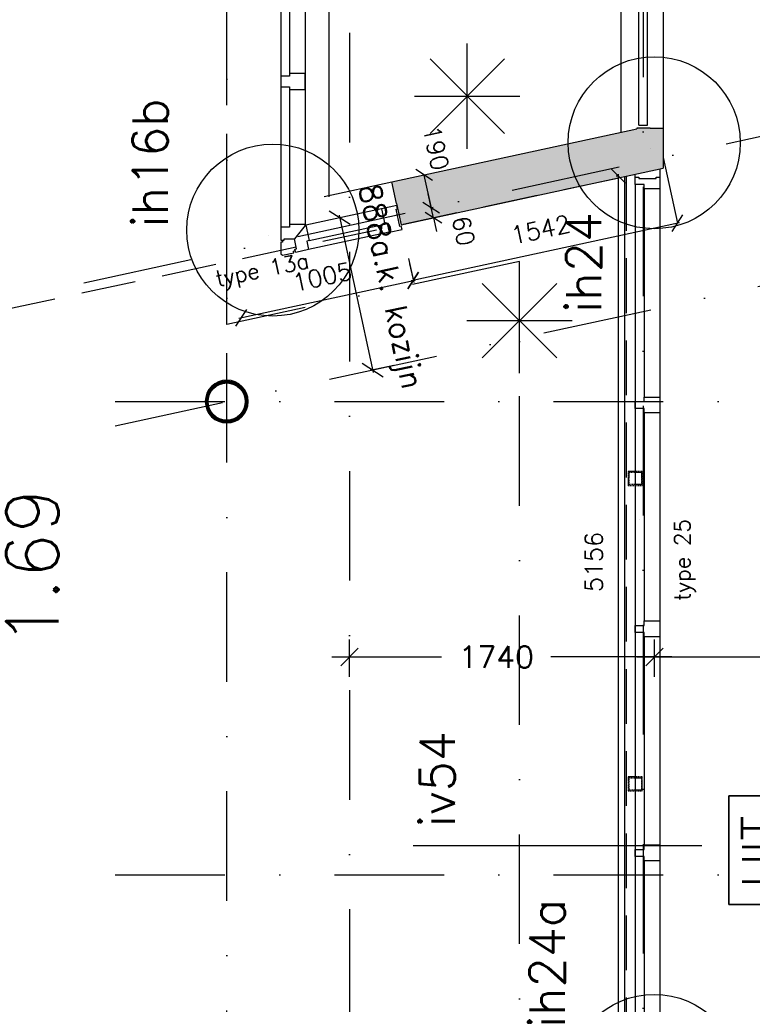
# Model space of a CAD drawing. Extents: x -171140 to 151546, y -8083 to 162438.
# Tile 63 of 96: x 35146 to 39325, y 60708 to 66326. Entities that reach past the tile are written whole.
import ezdxf
from ezdxf.enums import TextEntityAlignment as Align

# ---------------------------------------------------------------- set-up
doc = ezdxf.new("R2010")
doc.units = 0
doc.header["$LTSCALE"] = 50
doc.header["$MEASUREMENT"] = 0
doc.header["$PDMODE"] = 3
doc.header["$PDSIZE"] = 0.001
for name, pattern in [('DASHDOT', [25, 12.5, -6.25, 0, -6.25]), ('HIDDEN', [9.375, 6.25, -3.125]), ('HIDDEN2', [0.1875, 0.125, -0.0625]), ('STRAM_0WT$0$DASHDOT', [25, 12.5, -6.25, 0, -6.25]), ('STRAM_0WT$0$DD1', [2.66667, 1.66667, -0.5, 0, -0.5])]:
    doc.linetypes.add(name, pattern=pattern)
doc.layers.get('0').update_dxf_attribs({"linetype": 'CONTINUOUS'})
doc.layers.get('DEFPOINTS').update_dxf_attribs({"linetype": 'CONTINUOUS'})
for name, color, linetype in [('00', 7, 'CONTINUOUS'), ('_BRANDCOMPART', 6, 'DASHDOT'), ('_DETAILNUMMERS', 4, 'CONTINUOUS'), ('_DETAILNUMMERSTEKST', 4, 'CONTINUOUS'), ('A--A21--_F12--', 7, 'CONTINUOUS'), ('A--A21--_F123-', 9, 'CONTINUOUS'), ('A--A22--_F12--', 7, 'CONTINUOUS'), ('A--A22--_F123-', 9, 'CONTINUOUS'), ('A--A28--_F-2--', 7, 'CONTINUOUS'), ('A--L21--', 3, 'CONTINUOUS'), ('A--L21--_F12--', 7, 'CONTINUOUS'), ('A--L22--', 7, 'CONTINUOUS'), ('A--L22--_F12--', 7, 'CONTINUOUS'), ('A--L22A1_BINNENWAND', 1, 'CONTINUOUS'), ('A--L22A2_BINNENWAND', 2, 'CONTINUOUS'), ('A--L24AC1_TRAPPEN', 1, 'HIDDEN2'), ('A--L28--', 7, 'CONTINUOUS'), ('A--L28--_F-2--', 7, 'CONTINUOUS'), ('A--L32--_F-23-', 2, 'CONTINUOUS'), ('A--L32--_F123-', 1, 'CONTINUOUS'), ('A--L35A1_PLAFONDS', 1, 'HIDDEN'), ('A--L63--', 7, 'CONTINUOUS'), ('A--L63--_F123-', 7, 'CONTINUOUS'), ('A--L90--', 7, 'CONTINUOUS'), ('A--M$1A-_F123-', 1, 'CONTINUOUS'), ('A--T$1A-_F123-_R', 4, 'CONTINUOUS'), ('A--T63--_F123-', 1, 'CONTINUOUS'), ('STRAM_0WT$0$A--L$7A-_STRAM', 1, 'STRAM_0WT$0$DASHDOT'), ('STRAM_0WT$0$A--L$7AC3-_STR', 3, 'STRAM_0WT$0$DASHDOT'), ('STRAM_0WT$0$A--M$1A-_F123-', 1, 'CONTINUOUS'), ('STRAM_0WT$0$STRAMIEN', 1, 'STRAM_0WT$0$DD1'), ('TEKSTKOZIJNMERK', 2, 'CONTINUOUS'), ('X--LR---_CP', 7, 'CONTINUOUS')]:
    doc.layers.add(name, color=color, linetype=linetype)
doc.styles.add('ALFA-0_25', font='ROMANS')
doc.styles.add('B-01', font='SIMPLEX.SHX', dxfattribs={"width": 0.8, "height": 4.5})
doc.styles.add('HIEMSTRA', font='romans.shx')
doc.styles.add('STRAM_0WT$0$HIEMSTRA', font='romans.shx')
doc.dimstyles.new('BEILEN', dxfattribs={"dimscale": 40, "dimtxt": 2.5, "dimasz": 2, "dimexe": 0.3, "dimexo": 0.3, "dimgap": 2, "dimtad": 1, "dimdec": 0, "dimzin": 0, "dimtxsty": 'HIEMSTRA', "dimblk1": 'OBLIQUE', "dimblk2": 'OBLIQUE', "dimsah": 1, "dimcen": -0.09, "dimdle": 0.3, "dimse1": 1, "dimclrd": 2, "dimclre": 2, "dimclrt": 3, "dimazin": 3, "dimtfac": 1, "dimtdec": 4, "dimtofl": 0, "dimtmove": 0, "dimatfit": 3, "dimtvp": 625, "dimtolj": 1, "dimtzin": 0})
doc.dimstyles.new('BEILEN$0', dxfattribs={"dimscale": 50, "dimtxt": 2.5, "dimasz": 2, "dimexe": 2, "dimexo": 0, "dimgap": 2, "dimtad": 1, "dimdec": 0, "dimzin": 0, "dimtxsty": 'ALFA-0_25', "dimblk1": 'OBLIQUE', "dimblk2": 'OBLIQUE', "dimsah": 1, "dimcen": -3, "dimdle": 2, "dimclrd": 1, "dimclre": 1, "dimclrt": 2, "dimazin": 3, "dimtfac": 0.666667, "dimtofl": 0, "dimtmove": 0, "dimatfit": 3, "dimtvp": 0.833333, "dimtolj": 1, "dimtzin": 0})
doc.dimstyles.get("Standard").update_dxf_attribs({"dimscale": 40, "dimtxt": 2.5, "dimasz": 2, "dimexe": 0.3, "dimexo": 0.3, "dimgap": 2, "dimtad": 0, "dimdec": 0, "dimzin": 0, "dimtxsty": 'HIEMSTRA', "dimblk1": 'OBLIQUE', "dimblk2": 'OBLIQUE', "dimsah": 1, "dimcen": -0.09, "dimdle": 0.3, "dimse1": 1, "dimclrd": 2, "dimclre": 2, "dimclrt": 3, "dimazin": 3, "dimtfac": 1, "dimtdec": 4, "dimtix": 1, "dimtmove": 0, "dimatfit": 3, "dimtvp": 625, "dimtolj": 1, "dimtzin": 0})
doc.dimstyles.new('STANDARD$0', dxfattribs={"dimscale": 50, "dimtxt": 2.5, "dimasz": 2, "dimexe": 2, "dimexo": 0, "dimgap": 2, "dimtad": 1, "dimdec": 0, "dimzin": 0, "dimtxsty": 'ALFA-0_25', "dimblk1": 'OBLIQUE', "dimblk2": 'OBLIQUE', "dimsah": 1, "dimcen": -3, "dimdle": 2, "dimclrd": 1, "dimclre": 1, "dimclrt": 2, "dimazin": 3, "dimtfac": 0.666667, "dimtofl": 0, "dimtmove": 0, "dimatfit": 3, "dimtvp": 0.833333, "dimtolj": 1, "dimtzin": 0})
doc.dimstyles.new('STRAM_0WT$0$STANDARD', dxfattribs={"dimscale": 70, "dimtxt": 2.5, "dimasz": 2, "dimexe": 0.3, "dimexo": 0.3, "dimgap": 2, "dimtad": 1, "dimdec": 0, "dimzin": 0, "dimtxsty": 'STRAM_0WT$0$HIEMSTRA', "dimblk1": 'STRAM_0WT$0$_OBLIQUE', "dimblk2": 'STRAM_0WT$0$_OBLIQUE', "dimsah": 1, "dimcen": -0.09, "dimdle": 0.3, "dimclrd": 1, "dimclre": 1, "dimclrt": 4, "dimazin": 3, "dimtfac": 1, "dimtdec": 4, "dimtix": 1, "dimtofl": 0, "dimtmove": 0, "dimatfit": 3, "dimtvp": 625, "dimtolj": 1, "dimtzin": 0})

# ---------------------------------------------------------------- blocks, each defined once
blk = doc.blocks.new('Q060089-')
at = {"layer": 'A--L63--_F123-', "color": 1, "linetype": 'CONTINUOUS'}
blk.add_lwpolyline([(0, 0), (0, 300), (620, 300), (620, 0)], close=True, dxfattribs=at)
at = {"layer": 'X--LR---_CP'}
blk.add_point((620, 0), dxfattribs=at)
blk.add_point((620, 0), dxfattribs=at)
blk.add_point((620, 0), dxfattribs=at)
at = {"layer": 'A--T63--_F123-', "style": 'ALFA-0_25', "width": 1.279785}
blk.add_text('UIT', height=150, dxfattribs=at).set_placement((96.2, 73.1), (507.6, 73.1), align=Align.FIT)
at = {"layer": 'A--L63--_F123-', "linetype": 'CONTINUOUS'}
mesh = blk.add_polyface(dxfattribs=at)
corners = [(0, 0), (0, 300), (620, 300), (620, 0)]
mesh.append_faces([[corners[k] for k in face] for face in [(0, 1, 1, 1), (1, 2, 2, 2), (2, 3, 3, 3), (3, 0, 0, 0)]])
mesh.append_faces([[corners[k] for k in face] for face in [(0, 3, 2, 1)]], dxfattribs={"vtx0": -1, "vtx1": -1, "vtx2": -1, "vtx3": -1})
blk = doc.blocks.new('Q020873-')
at = {"layer": 'A--A28--_F-2--', "color": 3, "linetype": 'CONTINUOUS'}
for points in [[(-75.1, 75.1), (-86.4, 86.4), (-40.7, 98.2), (-46.8, 112.9)], [(-40.7, 98.2), (-46.8, 112.9), (0, 106.2), (0, 122.2)], [(0, 106.2), (0, 122.2), (40.7, 98.2), (46.8, 112.9)], [(40.7, 98.2), (46.8, 112.9), (75.1, 75.1), (86.4, 86.4)], [(-98.2, 40.7), (-112.9, 46.8), (-75.1, 75.1), (-86.4, 86.4)], [(75.1, 75.1), (86.4, 86.4), (98.2, 40.7), (112.9, 46.8)], [(-106.2, 0), (-122.2, 0), (-98.2, 40.7), (-112.9, 46.8)], [(-98.2, -40.7), (-112.9, -46.8), (-106.2, 0), (-122.2, 0)], [(98.2, 40.7), (112.9, 46.8), (106.2, 0), (122.2, 0)], [(106.2, 0), (122.2, 0), (98.2, -40.7), (112.9, -46.8)], [(-75.1, -75.1), (-86.4, -86.4), (-98.2, -40.7), (-112.9, -46.8)], [(98.2, -40.7), (112.9, -46.8), (75.1, -75.1), (86.4, -86.4)], [(-40.7, -98.2), (-46.8, -112.9), (-75.1, -75.1), (-86.4, -86.4)], [(0, -106.2), (0, -122.2), (-40.7, -98.2), (-46.8, -112.9)], [(40.7, -98.2), (46.8, -112.9), (0, -106.2), (0, -122.2)], [(75.1, -75.1), (86.4, -86.4), (40.7, -98.2), (46.8, -112.9)]]:
    blk.add_solid(points, dxfattribs=at)
at = {"layer": 'A--L28--_F-2--', "color": 3, "linetype": 'CONTINUOUS'}
blk.add_lwpolyline([(0, 122.2, 1), (0, -122.2, 1), (0, 122.2), (0, 106.2, -1), (0, -106.2, -1), (0, 106.2)], format="xyb", close=True, dxfattribs=at)
at = {"layer": 'X--LR---_CP', "color": 4, "linetype": 'CONTINUOUS'}
blk.add_point((0, 0), dxfattribs=at)
blk = doc.blocks.new('*U1092')
at = {"layer": 'A--A21--_F123-', "linetype": 'CONTINUOUS'}
blk.add_hatch(color=256, dxfattribs=at).paths.add_polyline_path([(0, 0), (-26.5, 122.2), (1371.3, 424.8), (1446.3, 313.1), (1521.3, 201.5), (26.5, -122.2)])
at = {"layer": 'A--A21--_F12--', "color": 8}
for points in [[(0, 0), (-26.5, 122.2), (1446.3, 313.1), (1371.3, 424.8)], [(1446.3, 313.1), (1521.3, 201.5), (0, 0), (26.5, -122.2)]]:
    blk.add_solid(points, dxfattribs=at)
at = {"layer": 'A--L21--_F12--', "color": 3, "linetype": 'CONTINUOUS'}
for points in [[(0, 0), (-26.5, 122.2), (1371.3, 424.8), (1371.3, 424.8)], [(0, 0), (26.5, -122.2), (1521.3, 201.5), (1521.3, 201.5)]]:
    blk.add_lwpolyline(points, dxfattribs=at)
blk = doc.blocks.new('STRAM_0WT$0$_OBLIQUE')
at = {"color": 0, "linetype": 'BYBLOCK'}
blk.add_line((-0.5, -0.5), (0.5, 0.5), dxfattribs=at)
blk = doc.blocks.new('*D1458')
at = {"layer": 'DEFPOINTS', "color": 0}
for p in [(-24633.3, 35073.5), (-36077.4, 32359.8), (-39925.3, 31900), (-20830.4, 31900), (-39925.3, 31762.4)]:
    blk.add_point(p, dxfattribs=at)
at = {"layer": 'STRAM_0WT$0$A--M$1A-_F123-', "color": 1}
blk.add_arc((-39289.9, 31900), 3245.2, 0, 12.2171, dxfattribs=at)
at = {"layer": 'STRAM_0WT$0$A--M$1A-_F123-', "color": 1, "xscale": 140, "yscale": 140, "zscale": 140}
for p, rotation in [((-36118.2, 32586.7), 102.2170765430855), ((-36044.7, 31900), 270)]:
    blk.add_blockref('STRAM_0WT$0$_OBLIQUE', p, dxfattribs=dict(at, rotation=rotation))
at = {"layer": 'STRAM_0WT$0$A--M$1A-_F123-', "color": 4, "insert": (-35836.9, 31727.7), "char_height": 175, "attachment_point": 5, "rotation": 87.1431, "style": 'STRAM_0WT$0$HIEMSTRA'}
blk.add_mtext('\\A1;12.22°', dxfattribs=at)
blk = doc.blocks.new('_OBLIQUE')
at = {"color": 0, "linetype": 'BYBLOCK'}
blk.add_line((-0.5, -0.5), (0.5, 0.5), dxfattribs=at)
blk = doc.blocks.new('*D176')
at = {"color": 2, "linetype": 'BYBLOCK'}
for p, q in [((37493.6, 65253.9), (37476.6, 65332.1)), ((37490.3, 65253.2), (37505.3, 65256.4)), ((37506.3, 65195.2), (37493.6, 65253.9)), ((37506.3, 65195.2), (37523.2, 65117.1))]:
    blk.add_line(p, q, dxfattribs=at)
at = {"layer": 'DEFPOINTS', "color": 0, "linetype": 'BYBLOCK'}
for p in [(37478.6, 65250.6), (37493.6, 65253.9), (37491.3, 65192)]:
    blk.add_point(p, dxfattribs=at)
at = {"color": 2, "linetype": 'BYBLOCK', "xscale": 80, "yscale": 80, "zscale": 80}
for p, rotation in [((37493.6, 65253.9), 282.2170765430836), ((37506.3, 65195.2), 102.2170765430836)]:
    blk.add_blockref('_OBLIQUE', p, dxfattribs=dict(at, rotation=rotation))
at = {"color": 3, "linetype": 'BYBLOCK', "insert": (37677.8, 65120.7), "char_height": 100, "attachment_point": 5, "rotation": 282.2171, "style": 'HIEMSTRA'}
blk.add_mtext('\\A1;60', dxfattribs=at)
blk = doc.blocks.new('*D177')
at = {"color": 2, "linetype": 'BYBLOCK'}
for p, q in [((37496.1, 65242.2), (37453.4, 65439.6)), ((37457.5, 65440.5), (37465.1, 65442.1))]:
    blk.add_line(p, q, dxfattribs=at)
at = {"layer": 'DEFPOINTS', "color": 0, "linetype": 'BYBLOCK'}
for p in [(37445.7, 65437.9), (37453.4, 65439.6), (37485.9, 65252.2)]:
    blk.add_point(p, dxfattribs=at)
at = {"color": 2, "linetype": 'BYBLOCK', "xscale": 80, "yscale": 80, "zscale": 80}
for p, rotation in [((37453.4, 65439.6), 102.2170765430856), ((37493.6, 65253.9), 282.2170765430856)]:
    blk.add_blockref('_OBLIQUE', p, dxfattribs=dict(at, rotation=rotation))
at = {"color": 3, "linetype": 'BYBLOCK', "insert": (37520.8, 65593.5), "char_height": 100, "attachment_point": 5, "rotation": 282.2171, "style": 'HIEMSTRA'}
blk.add_mtext('\\A1;190', dxfattribs=at)
blk = doc.blocks.new('*U1052')
at = {"layer": 'A--A22--_F123-', "linetype": 'CONTINUOUS'}
blk.add_hatch(color=256, dxfattribs=at).paths.add_polyline_path([(0, 0), (75, 0), (75, -228.6), (0, -117), (-75, -5.3), (-75, 0)])
at = {"layer": 'A--A22--_F12--', "color": 8}
for points in [[(0, -117), (-75, -5.3), (0, 0), (-75, 0)], [(0, 0), (75, 0), (0, -117), (75, -228.6)]]:
    blk.add_solid(points, dxfattribs=at)
at = {"layer": 'A--L22--_F12--', "color": 3, "linetype": 'CONTINUOUS'}
for points in [[(0, 0), (-75, 0), (-75, -5.3), (-75, -5.3)], [(0, 0), (75, 0), (75, -228.6), (75, -228.6)]]:
    blk.add_lwpolyline(points, dxfattribs=at)
blk = doc.blocks.new('*D216')
at = {"color": 2, "linetype": 'BYBLOCK'}
for p, q in [((38909.8, 65166.8), (37379.3, 64835.4)), ((37370.5, 64932.4), (37393.5, 64826.2))]:
    blk.add_line(p, q, dxfattribs=at)
at = {"layer": 'DEFPOINTS', "color": 0, "linetype": 'BYBLOCK'}
for p in [(38875.1, 65270.5), (37368, 64944.2), (37391, 64837.9)]:
    blk.add_point(p, dxfattribs=at)
at = {"color": 2, "linetype": 'BYBLOCK', "xscale": 80, "yscale": 80, "zscale": 80}
for p, rotation in [((38898.1, 65164.2), 12.21707654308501), ((37391, 64837.9), 192.217076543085)]:
    blk.add_blockref('_OBLIQUE', p, dxfattribs=dict(at, rotation=rotation))
at = {"color": 3, "linetype": 'BYBLOCK', "insert": (38117, 65128.1), "char_height": 100, "attachment_point": 5, "rotation": 12.2171, "style": 'HIEMSTRA'}
blk.add_mtext('\\A1;1542', dxfattribs=at)
blk = doc.blocks.new('*D341')
at = {"layer": 'A--M$1A-_F123-', "color": 2, "linetype": 'CONTINUOUS'}
for p, q in [((23981.9, 29671.5), (23903.5, 29687.4)), ((23978.7, 29655.8), (23984.3, 29683.2)), ((24079.9, 29651.5), (23981.9, 29671.5)), ((24079.9, 29651.5), (24158.2, 29635.5))]:
    blk.add_line(p, q, dxfattribs=at)
at = {"layer": 'DEFPOINTS', "color": 0, "linetype": 'CONTINUOUS'}
for p in [(23981.9, 29671.5), (23976.3, 29644), (24074.3, 29624)]:
    blk.add_point(p, dxfattribs=at)
at = {"layer": 'A--M$1A-_F123-', "color": 2, "linetype": 'CONTINUOUS', "xscale": 80, "yscale": 80, "zscale": 80}
for p, rotation in [((23981.9, 29671.5), 348.4862903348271), ((24079.9, 29651.5), 168.4862903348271)]:
    blk.add_blockref('_OBLIQUE', p, dxfattribs=dict(at, rotation=rotation))
at = {"layer": 'A--M$1A-_F123-', "color": 3, "linetype": 'CONTINUOUS', "insert": (36506, 90903.8), "char_height": 100, "attachment_point": 5, "rotation": 348.4863, "style": 'HIEMSTRA'}
blk.add_mtext('\\A1;100', dxfattribs=at)
blk = doc.blocks.new('*D353')
at = {"color": 1, "linetype": 'BYBLOCK'}
for p, q in [((38766.7, 62601.7), (38766.7, 62789.6)), ((40982.1, 62601.7), (40982.1, 62789.6)), ((38666.7, 62689.6), (39521.6, 62689.6)), ((41082.1, 62689.6), (40162.1, 62689.6))]:
    blk.add_line(p, q, dxfattribs=at)
at = {"layer": 'DEFPOINTS', "color": 0, "linetype": 'BYBLOCK'}
for p in [(38766.7, 62689.6), (38766.7, 62601.7), (40982.1, 62601.7)]:
    blk.add_point(p, dxfattribs=at)
at = {"color": 1, "linetype": 'BYBLOCK', "xscale": 100, "yscale": 100, "zscale": 100, "rotation": 180}
blk.add_blockref('_OBLIQUE', (38766.7, 62689.6), dxfattribs=at)
at = {"color": 1, "linetype": 'BYBLOCK', "xscale": 100, "yscale": 100, "zscale": 100}
blk.add_blockref('_OBLIQUE', (40982.1, 62689.6), dxfattribs=at)
at = {"color": 2, "linetype": 'BYBLOCK', "insert": (39841.9, 62689.6), "char_height": 125, "attachment_point": 5, "style": 'ALFA-0_25'}
blk.add_mtext('\\A1;2215', dxfattribs=at)
blk = doc.blocks.new('*D354')
at = {"color": 1, "linetype": 'BYBLOCK'}
for p, q in [((37027, 62576.7), (37027, 62789.6)), ((38766.7, 62576.7), (38766.7, 62789.6)), ((36927, 62689.6), (37553, 62689.6)), ((38866.7, 62689.6), (38175.7, 62689.6))]:
    blk.add_line(p, q, dxfattribs=at)
at = {"layer": 'DEFPOINTS', "color": 0, "linetype": 'BYBLOCK'}
for p in [(37027, 62689.6), (37027, 62576.7), (38766.7, 62576.7)]:
    blk.add_point(p, dxfattribs=at)
at = {"color": 1, "linetype": 'BYBLOCK', "xscale": 100, "yscale": 100, "zscale": 100, "rotation": 180}
blk.add_blockref('_OBLIQUE', (37027, 62689.6), dxfattribs=at)
at = {"color": 1, "linetype": 'BYBLOCK', "xscale": 100, "yscale": 100, "zscale": 100}
blk.add_blockref('_OBLIQUE', (38766.7, 62689.6), dxfattribs=at)
at = {"color": 2, "linetype": 'BYBLOCK', "insert": (37864.4, 62689.6), "char_height": 125, "attachment_point": 5, "style": 'ALFA-0_25'}
blk.add_mtext('\\A1;1740', dxfattribs=at)
blk = doc.blocks.new('*D393')
at = {"layer": 'A--M$1A-_F123-', "color": 2, "linetype": 'CONTINUOUS'}
for p, q in [((37363.7, 64964), (37393.5, 64826.2)), ((36396.8, 64622.6), (37402.7, 64840.4))]:
    blk.add_line(p, q, dxfattribs=at)
at = {"layer": 'DEFPOINTS', "color": 0, "linetype": 'CONTINUOUS'}
for p in [(37361.1, 64975.7), (37391, 64837.9), (36378.6, 64763)]:
    blk.add_point(p, dxfattribs=at)
at = {"layer": 'A--M$1A-_F123-', "color": 2, "linetype": 'CONTINUOUS', "xscale": 80, "yscale": 80, "zscale": 80}
for p, rotation in [((37391, 64837.9), 12.21707654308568), ((36408.5, 64625.2), 192.2170765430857)]:
    blk.add_blockref('_OBLIQUE', p, dxfattribs=dict(at, rotation=rotation))
at = {"layer": 'A--M$1A-_F123-', "color": 3, "linetype": 'CONTINUOUS', "insert": (36872.2, 64858.6), "char_height": 100, "attachment_point": 5, "rotation": 12.2171, "style": 'HIEMSTRA'}
blk.add_mtext('\\A1;1005', dxfattribs=at)
blk = doc.blocks.new('*D425')
at = {"layer": 'A--M$1A-_F123-', "color": 1, "linetype": 'CONTINUOUS'}
for p, q in [((36968.5, 65209.6), (37162.7, 64312.5)), ((37281.1, 64353.4), (37144.9, 64323.9))]:
    blk.add_line(p, q, dxfattribs=at)
at = {"layer": 'DEFPOINTS', "color": 0, "linetype": 'CONTINUOUS'}
for p in [(37107.9, 65224.5), (37295.8, 64356.6), (37159.6, 64327.1)]:
    blk.add_point(p, dxfattribs=at)
at = {"layer": 'A--M$1A-_F123-', "color": 1, "linetype": 'CONTINUOUS', "xscale": 100, "yscale": 100, "zscale": 100}
for p, rotation in [((36971.7, 65195), 102.2170765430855), ((37159.6, 64327.1), 282.2170765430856)]:
    blk.add_blockref('_OBLIQUE', p, dxfattribs=dict(at, rotation=rotation))
at = {"layer": 'A--M$1A-_F123-', "color": 2, "linetype": 'CONTINUOUS', "insert": (37244.8, 64799.8), "char_height": 125, "attachment_point": 5, "rotation": 282.2171, "style": 'ALFA-0_25'}
blk.add_mtext('\\A1;888a.k. kozijn', dxfattribs=at)
blk = doc.blocks.new('TYPE_25')
at = {"layer": 'A--L32--_F-23-'}
for points in [[(-5156, 0), (-5089, 0), (-5089, -89), (-5114, -89), (-5114, -139), (-5156, -139), (-5156, -119.5), (-5147, -119.5), (-5147, -19.5), (-5156, -19.5)], [(-3901, 0), (-3811, 0), (-3811, -89), (-3836, -89), (-3836, -139), (-3876, -139), (-3876, -89), (-3901, -89)], [(-2623, 0), (-2533, 0), (-2533, -89), (-2558, -89), (-2558, -139), (-2598, -139), (-2598, -89), (-2623, -89)], [(-1345, 0), (-1255, 0), (-1255, -89), (-1280, -89), (-1280, -139), (-1320, -139), (-1320, -89), (-1345, -89)], [(0, 0), (-67, 0), (-67, -89), (-42, -89), (-42, -139), (0, -139), (0, -119.5), (-9, -119.5), (-9, -19.5), (0, -19.5)]]:
    blk.add_lwpolyline(points, close=True, dxfattribs=at)
at = {"layer": 'A--L32--_F123-', "color": 1}
for p, q in [((-5089, 0), (-67, 0)), ((-5089, -89), (-3901, -89)), ((-3811, -89), (-2623, -89)), ((-2533, -89), (-1345, -89)), ((-1255, -89), (-67, -89)), ((-5114, -139), (-42, -139))]:
    blk.add_line(p, q, dxfattribs=at)
blk = doc.blocks.new('TYPE_13')
at = {"layer": 'A--L32--_F-23-'}
blk.add_line((0, 0), (76, -61.3), dxfattribs=at)
for points in [[(-113.3, 523.3), (-94.3, 435.4), (-7.3, 454.2), (-10.5, 468.9), (38.4, 479.5), (22.5, 552.8), (3.5, 548.6), (5.4, 539.8), (-92.4, 518.7), (-94.3, 527.5)], [(-776.3, 0), (-866.3, 0), (-866.3, -89), (-851.3, -89), (-851.3, -139), (-791.3, -139), (-791.3, -89), (-776.3, -89)]]:
    blk.add_lwpolyline(points, close=True, dxfattribs=at)
for points in [[(0, 0), (-5, 0), (-5, -89), (10, -89), (10, -139), (85, -139), (85, -119.5), (76, -119.5), (76, -61.3)], [(0, 0), (-1.1, 4.9), (85.9, 23.7), (89.1, 9.1), (138, 19.6), (153.8, -53.7), (134.8, -57.8), (132.9, -49), (76, -61.3)], [(85, -129), (95, -129), (95, -139), (162.1, -139), (170.2, -129), (156, -63.4), (146.2, -65.6), (144.1, -55.8)]]:
    blk.add_lwpolyline(points, dxfattribs=at)
at = {"layer": 'A--L32--_F123-', "color": 1}
for p, q in [((85.9, 23.7), (-7.3, 454.2)), ((38.4, 479.5), (138, 19.6)), ((-94.3, 435.4), (-1.1, 4.9)), ((-7507.4, 0), (0, 0)), ((-1366.3, -89), (-866.3, -89)), ((-776.3, -89), (-5, -89)), ((-7522.4, -139), (10, -139))]:
    blk.add_line(p, q, dxfattribs=at)
blk = doc.blocks.new('DETAILNR')
at = {"layer": '_DETAILNUMMERS'}
blk.add_circle((32.9, -23.2), 490.7, dxfattribs=at)
at = {"layer": 'X--LR---_CP'}
blk.add_point((0, 0), dxfattribs=at)
at = {"layer": '_DETAILNUMMERSTEKST', "style": 'ALFA-0_25'}
blk.add_attdef('DETAILNR', text='', height=200, rotation=90, dxfattribs=at).set_placement((-618.4, 223.8), align=Align.RIGHT)
blk = doc.blocks.new('*D553')
at = {"layer": 'A--M$1A-_F123-', "color": 2, "linetype": 'CONTINUOUS'}
for p, q in [((38561.2, 65433.1), (38549.3, 65433.1)), ((38561.3, 60265.1), (38561.3, 65445.1))]:
    blk.add_line(p, q, dxfattribs=at)
at = {"layer": 'DEFPOINTS', "color": 0, "linetype": 'CONTINUOUS'}
for p in [(38561.3, 65433.1), (38573.2, 65433.1), (38573.1, 60277.1)]:
    blk.add_point(p, dxfattribs=at)
at = {"layer": 'A--M$1A-_F123-', "color": 2, "linetype": 'CONTINUOUS', "xscale": 80, "yscale": 80, "zscale": 80}
for p, rotation in [((38561.3, 65433.1), 90), ((38561.3, 60277.1), 270)]:
    blk.add_blockref('_OBLIQUE', p, dxfattribs=dict(at, rotation=rotation))
at = {"layer": 'A--M$1A-_F123-', "color": 3, "linetype": 'CONTINUOUS', "insert": (38421, 63231.4), "char_height": 100, "attachment_point": 5, "rotation": 90, "style": 'HIEMSTRA'}
blk.add_mtext('\\A1;5156', dxfattribs=at)
blk = doc.blocks.new('FIJN_SCHUURWERK')
at = {"layer": '00', "color": 4}
for p, q in [((-0.000025, 300), (-0.000025, -300)), ((-212.132075, 212.132), (212.132025, -212.132)), ((-212.131875, -212.132), (212.132025, 212.13215)), ((-299.999975, 0), (299.999975, 0))]:
    blk.add_line(p, q, dxfattribs=at)
blk = doc.blocks.new('STRAM_0WT')
at = {"layer": 'STRAM_0WT$0$A--L$7A-_STRAM'}
for p, q in [((-39289.938, 9050), (-39289.938, 63702.184)), ((-36914.938, 63128.251), (-36914.938, 23800)), ((-39925.329, 31900), (-20830.441, 31900)), ((-39925.329, 29200), (-20830.441, 29200))]:
    blk.add_line(p, q, dxfattribs=at)
at = {"layer": 'STRAM_0WT$0$A--L$7AC3-_STR'}
blk.add_line((-38589.938, 89008.057), (-38589.938, -5393.534), dxfattribs=at)
at = {"layer": 'STRAM_0WT$0$STRAMIEN', "linetype": 'STRAM_0WT$0$DASHDOT'}
for p, q in [((-40105.653, 32577.837), (-24813.603, 35888.866)), ((-39925.329, 31762.425), (-24633.28, 35073.454))]:
    blk.add_line(p, q, dxfattribs=at)
at = {"layer": 'STRAM_0WT$0$A--M$1A-_F123-'}
dim = blk.add_angular_dim_2l(base=(-36077.43, 32359.766), line1=((-39925.329, 31762.425), (-24633.28, 35073.454)), line2=((-39925.329, 31900), (-20830.441, 31900)), dimstyle='STRAM_0WT$0$STANDARD', override={"dimdec": 2, "dimadec": 2}, dxfattribs=at)
dim.commit()
dim.dimension.update_dxf_attribs({"geometry": '*D1458', "text_midpoint": (-35836.914, 31727.683), "dimtype": 130})

msp = doc.modelspace()

# ---------------------------------------------------------------- linework, layer by layer
at = {"color": 4}
msp.add_line((39036.1, 61611.5), (37391.2, 61611.5), dxfattribs=at)
at = {"layer": '_BRANDCOMPART'}
msp.add_lwpolyline([(47099.4, 30650.8), (47099.4, 35817.5), (46214, 35817.5), (46214, 37113.5), (49181.3, 37113.5), (49181.3, 39577.1), (48480, 39577.1), (48480, 42789.3), (40221.6, 42789.3), (40221.6, 49046.7), (39064.6, 49046.7), (39064.6, 56840.7), (39064.6, 56840.7), (40388.8, 56840.7), (40388.8, 59802), (40388.8, 59802), (37996.9, 59802), (37996.9, 64946.5), (36327, 64587.4), (36327, 72357.4), (34739.4, 72702.5)], dxfattribs=at)
at = {"layer": 'A--L21--'}
for points in [[(36912, 65315.9), (36912, 73696.4), (36662, 73696.4), (36662, 72874.1)], [(38577, 65682.9), (38577, 73696.4)], [(38577, 73696.4), (38817, 73696.4), (38816.7, 65481.1)], [(37269.3, 65399.7), (36882, 65315.9)]]:
    msp.add_lwpolyline(points, dxfattribs=at)
at = {"layer": 'A--L22A1_BINNENWAND', "linetype": 'CONTINUOUS'}
for points in [[(38796.7, 65473.6), (38796.5, 60271.9)], [(38595.7, 65431.1), (38595.5, 60294.9)]]:
    msp.add_lwpolyline(points, dxfattribs=at)
at = {"layer": 'A--L22A1_BINNENWAND', "linetype": 'HIDDEN'}
msp.add_lwpolyline([(38605.7, 65433.3), (38605.5, 60287.5)], dxfattribs=at)
at = {"layer": 'A--L22A2_BINNENWAND', "linetype": 'CONTINUOUS'}
for p, q in [((38677, 65723.8), (38677, 69346.9)), ((38727, 65723.8), (38727, 69346.9)), ((38677, 65723.8), (38727, 65723.8))]:
    msp.add_line(p, q, dxfattribs=at)
at = {"layer": 'A--L28--_F-2--', "color": 1, "linetype": 'HIDDEN2'}
for points in [[(38617, 63668.4), (38622, 63673.4), (38622, 63743.4), (38692, 63743.4), (38692, 63673.4), (38622, 63673.4), (38617, 63668.4), (38697, 63668.4), (38697, 63748.4), (38617, 63748.4)], [(38617, 61925.1), (38622, 61930.1), (38622, 62000.1), (38692, 62000.1), (38692, 61930.1), (38622, 61930.1), (38617, 61925.1), (38697, 61925.1), (38697, 62005.1), (38617, 62005.1)]]:
    msp.add_lwpolyline(points, close=True, dxfattribs=at)
at = {"layer": 'A--L32--_F123-', "color": 1}
msp.add_line((38657.5, 65404.1), (38657.5, 65444.5), dxfattribs=at)
at = {"layer": 'A--L35A1_PLAFONDS'}
msp.add_lwpolyline([(38595.5, 60294.9, 0.337595), (36652, 57571.9), (36652, 40007.3), (33239.3, 40007.3, 0.15921), (31934.6, 50790), (32127.5, 50361.2), (35041.9, 64668.2), (38595.7, 65431.1)], format="xyb", dxfattribs=at)
at = {"layer": 'A--M$1A-_F123-', "linetype": 'CONTINUOUS'}
msp.add_line((38816.7, 65540.4), (38898.1, 65164.2), dxfattribs=at)
at = {"layer": 'TEKSTKOZIJNMERK'}
msp.add_line((38684.1, 63473.7), (38684.1, 63473.7), dxfattribs=at)

# ---------------------------------------------------------------- block references
at = {"layer": '00'}
ref = msp.add_blockref('DETAILNR', (38742, 65590.7), dxfattribs=dict(at, rotation=90))
ref.add_attrib('DETAILNR', 'ih24', dxfattribs={"layer": '_DETAILNUMMERSTEKST', "height": 200, "rotation": 90, "style": 'ALFA-0_25'}).set_placement((38462.8, 65228.3), align=Align.RIGHT)
ref = msp.add_blockref('DETAILNR', (36566.6, 65092.4), dxfattribs=dict(at, rotation=90))
ref.add_attrib('DETAILNR', 'ih16b', dxfattribs={"layer": '_DETAILNUMMERSTEKST', "height": 200, "rotation": 90, "style": 'ALFA-0_25'}).set_placement((35990.5, 65877.9), align=Align.RIGHT)
ref = msp.add_blockref('DETAILNR', (38742, 60241), dxfattribs=dict(at, rotation=90))
ref.add_attrib('DETAILNR', 'ih24a', dxfattribs={"layer": '_DETAILNUMMERSTEKST', "height": 200, "rotation": 90, "style": 'ALFA-0_25'}).set_placement((38254.9, 61310.3), align=Align.RIGHT)
at = {"layer": 'A--L21--', "linetype": 'CONTINUOUS'}
msp.add_blockref('*U1092', (37295.8, 65277.6), dxfattribs=at)
at = {"layer": 'A--L22--', "linetype": 'CONTINUOUS'}
msp.add_blockref('*U1052', (38742, 65707.7), dxfattribs=at)
at = {"layer": 'A--L24AC1_TRAPPEN'}
msp.add_blockref('STRAM_0WT', (75617, 32246.9), dxfattribs=at)
at = {"layer": 'A--L28--'}
msp.add_blockref('Q020873-', (36327, 64146.9), dxfattribs=at)
msp.add_blockref('Q020873-', (36327, 64146.9), dxfattribs=at)
at = {"layer": 'A--L32--_F-23-', "rotation": 270}
msp.add_blockref('TYPE_13', (36774.1, 65152.2), dxfattribs=at)
at = {"layer": 'A--L32--_F123-', "color": 1, "rotation": 270}
msp.add_blockref('TYPE_25', (38796.5, 60271.9), dxfattribs=at)
at = {"layer": 'A--L63--', "linetype": 'CONTINUOUS', "rotation": 90}
msp.add_blockref('Q060089-', (39490.8, 61276.8), dxfattribs=at)
at = {"layer": 'A--L90--', "rotation": 90}
for p in [(37699, 65889.5), (37996.9, 64608.6)]:
    msp.add_blockref('FIJN_SCHUURWERK', p, dxfattribs=at)

# ---------------------------------------------------------------- texts
at = {"layer": '00', "color": 4, "style": 'ALFA-0_25'}
msp.add_text('iv54', height=200, rotation=90, dxfattribs=at).set_placement((37629.1, 61717.7))
at = {"layer": 'A--T$1A-_F123-_R', "style": 'ALFA-0_25'}
msp.add_text('1.69', height=300, rotation=90, dxfattribs=at).set_placement((35368.3, 62752.5))
at = {"layer": 'TEKSTKOZIJNMERK', "style": 'B-01'}
for s, rotation, p in [('type 13a', 11.514, (36274.1, 64802.4)), ('type 25', 90, (38970.7, 63009.8))]:
    msp.add_text(s, height=90, rotation=rotation, dxfattribs=at).set_placement(p)

# ---------------------------------------------------------------- dimensions: what is measured, and where the dimension line sits
at = {"layer": 'A--M$1A-_F123-', "linetype": 'CONTINUOUS'}
for p1, p2, distance, dimstyle, picture, middle in [((24074.3, 29624), (23976.3, 29644), -28, 'STANDARD', '*D341', (36506, 90903.8)), ((38875.1, 65270.5), (37368, 64944.2), 108.7, 'BEILEN', '*D216', (38117, 65128.1))]:
    dim = msp.add_aligned_dim(p1=p1, p2=p2, distance=distance, dimstyle=dimstyle, dxfattribs=at)
    dim.commit()
    dim.dimension.update_dxf_attribs({"geometry": picture, "text_midpoint": middle})
for base, p1, p2, picture, middle in [((37453.4, 65439.6), (37485.9, 65252.2), (37445.7, 65437.9), '*D177', (37520.8, 65593.5)), ((37493.6, 65253.9), (37491.3, 65192), (37478.6, 65250.6), '*D176', (37677.8, 65120.7))]:
    dim = msp.add_linear_dim(base=base, p1=p1, p2=p2, angle=102.2171, dimstyle='BEILEN', dxfattribs=at)
    dim.commit()
    dim.dimension.update_dxf_attribs({"geometry": picture, "text_midpoint": middle, "dimtype": 161})
dim = msp.add_linear_dim(base=(38561.3, 65433.1), p1=(38573.1, 60277.1), p2=(38573.2, 65433.1), angle=90, dimstyle='BEILEN$0', override={"dimscale": 40, "dimexe": 0.3, "dimexo": 0.3, "dimtxsty": 'HIEMSTRA', "dimcen": -0.09, "dimdle": 0.3, "dimse1": 1, "dimclrd": 2, "dimclre": 2, "dimclrt": 3, "dimtfac": 1, "dimtdec": 4, "dimtvp": 625}, dxfattribs=at)
dim.commit()
dim.dimension.update_dxf_attribs({"geometry": '*D553', "text_midpoint": (38421, 63231.4), "dimtype": 160})
dim = msp.add_linear_dim(base=(37159.6, 64327.1), p1=(37107.9, 65224.5), p2=(37295.8, 64356.6), angle=282.2171, text='<>a.k. kozijn', dimstyle='STANDARD$0', override={"dimexe": 0.3, "dimexo": 0.3, "dimcen": -0.09, "dimdle": 0.3, "dimse1": 1, "dimtix": 1, "dimtofl": 1, "dimtmove": 0, "dimtvp": 625}, dxfattribs=at)
dim.commit()
dim.dimension.update_dxf_attribs({"geometry": '*D425', "text_midpoint": (37065.6, 64761), "dimtype": 161})
dim = msp.add_aligned_dim(p1=(36378.6, 64763), p2=(37361.1, 64975.7), distance=-141, dimstyle='STANDARD', override={"dimtad": 1}, dxfattribs=at)
dim.commit()
dim.dimension.update_dxf_attribs({"geometry": '*D393', "text_midpoint": (36872.2, 64858.6)})
for base, p1, p2, picture, middle in [((37027, 62689.6), (38766.7, 62576.7), (37027, 62576.7), '*D354', (37864.4, 62689.6)), ((38766.7, 62689.6), (40982.1, 62601.7), (38766.7, 62601.7), '*D353', (39841.9, 62689.6))]:
    dim = msp.add_linear_dim(base=base, p1=p1, p2=p2, dimstyle='STANDARD$0', dxfattribs=at)
    dim.commit()
    dim.dimension.update_dxf_attribs({"geometry": picture, "text_midpoint": middle, "dimtype": 160})

doc.saveas('drawing.dxf')
